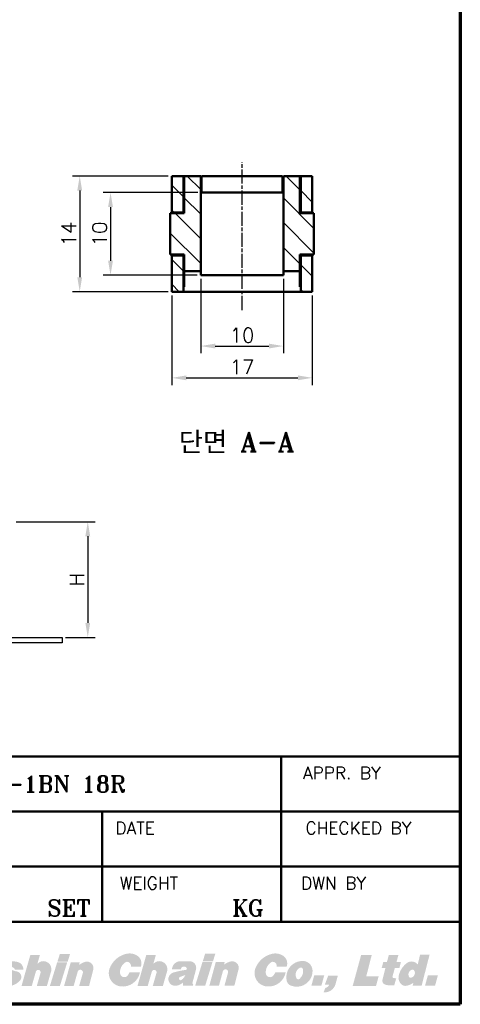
# Model space of a CAD drawing. Header units: millimetres. Extents: x 10 to 277, y 10 to 201.
# Tile 4 of 7: x 223 to 277, y 10 to 129. Entities that reach past the tile are written whole.
import ezdxf

# ---------------------------------------------------------------- set-up
doc = ezdxf.new("R2010")
doc.units = ezdxf.units.MM
doc.header["$LTSCALE"] = 0.3
doc.linetypes.add('CHAIN', pattern=[0.35429999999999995, 0.2362, -0.0295, 0.0591, -0.0295])
doc.layers.add('DIM', color=3, linetype='Continuous')
for name, color, linetype, lineweight in [('경계(ISO)', 7, 'Continuous', 70), ('기호(ISO)', 7, 'Continuous', 25), ('스케치 형상(ISO)', 7, 'Continuous', 25), ('외형선(ISO)', 7, 'Continuous', 50), ('제목(ISO)', 7, 'Continuous', 50), ('중심선(ISO)', 1, 'CHAIN', 25), ('해치 (ISO)', 3, 'Continuous', 18)]:
    doc.layers.add(name, color=color, linetype=linetype, lineweight=lineweight)
doc.styles.get("Standard").update_dxf_attribs({"font": 'romans.shx'})
doc.styles.add('주 문자 (ISO)', font='tahoma.ttf')
doc.styles.add('한신 주석 텍스트', font='RomanT.shx')
doc.dimstyles.new('ISO-25', dxfattribs={"dimscale": 0.7, "dimtxt": 2.5, "dimasz": 2.5, "dimexe": 1.25, "dimexo": 0.625, "dimtad": 1, "dimtxsty": 'Standard', "dimcen": 2.5, "dimclrt": 7, "dimadec": 0, "dimazin": 0, "dimtfac": 1, "dimtmove": 0, "dimatfit": 3, "dimfxl": 1, "dimarcsym": 0})

# ---------------------------------------------------------------- blocks, each defined once
blk = doc.blocks.new('*D225')
at = {"layer": 'Defpoints', "color": 0, "transparency": 16777216}
for p in [(241.7709061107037, 110.2563920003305), (230.6360966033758, 96.25639200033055), (241.7709061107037, 96.25639200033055)]:
    blk.add_point(p, dxfattribs=at)
at = {"layer": 'DIM', "color": 0, "lineweight": -2, "transparency": 16777216}
for p, q in [((241.3334061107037, 110.2563920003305), (229.7610966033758, 110.2563920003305)), ((230.6360966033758, 108.5063920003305), (230.6360966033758, 98.00639200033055)), ((241.3334061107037, 96.25639200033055), (229.7610966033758, 96.25639200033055))]:
    blk.add_line(p, q, dxfattribs=at)
at = {"layer": 'DIM', "color": 0, "transparency": 16777216}
for points in [[(230.3444299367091, 108.5063920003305), (230.9277632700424, 108.5063920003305), (230.6360966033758, 110.2563920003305)], [(230.3444299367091, 98.00639200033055), (230.9277632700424, 98.00639200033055), (230.6360966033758, 96.25639200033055)]]:
    blk.add_solid(points, dxfattribs=at)
at = {"layer": 'DIM', "color": 7, "transparency": 16777216, "insert": (229.3235966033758, 103.2563920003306), "char_height": 1.75, "attachment_point": 5, "rotation": 90}
blk.add_mtext('14', dxfattribs=at)
blk = doc.blocks.new('*D226')
at = {"layer": 'Defpoints', "color": 0, "transparency": 16777216}
for p in [(245.3709061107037, 108.2563920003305), (234.3621290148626, 98.25639200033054), (245.2709061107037, 98.25639200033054)]:
    blk.add_point(p, dxfattribs=at)
at = {"layer": 'DIM', "color": 0, "lineweight": -2, "transparency": 16777216}
for p, q in [((244.9334061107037, 108.2563920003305), (233.4871290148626, 108.2563920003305)), ((234.3621290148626, 106.5063920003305), (234.3621290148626, 100.0063920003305)), ((244.8334061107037, 98.25639200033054), (233.4871290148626, 98.25639200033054))]:
    blk.add_line(p, q, dxfattribs=at)
at = {"layer": 'DIM', "color": 0, "transparency": 16777216}
for points in [[(234.0704623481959, 106.5063920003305), (234.6537956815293, 106.5063920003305), (234.3621290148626, 108.2563920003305)], [(234.0704623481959, 100.0063920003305), (234.6537956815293, 100.0063920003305), (234.3621290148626, 98.25639200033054)]]:
    blk.add_solid(points, dxfattribs=at)
at = {"layer": 'DIM', "color": 7, "transparency": 16777216, "insert": (233.0496290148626, 103.2563920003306), "char_height": 1.75, "attachment_point": 5, "rotation": 90}
blk.add_mtext('10', dxfattribs=at)
blk = doc.blocks.new('*D227')
at = {"layer": 'Defpoints', "color": 0, "transparency": 16777216}
for p in [(241.7709061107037, 96.25639200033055), (258.7709061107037, 96.25639200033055), (258.7709061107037, 85.83197928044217)]:
    blk.add_point(p, dxfattribs=at)
at = {"layer": 'DIM', "color": 0, "lineweight": -2, "transparency": 16777216}
for p, q in [((241.7709061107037, 95.81889200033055), (241.7709061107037, 84.95697928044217)), ((258.7709061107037, 95.81889200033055), (258.7709061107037, 84.95697928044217)), ((243.5209061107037, 85.83197928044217), (257.0209061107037, 85.83197928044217))]:
    blk.add_line(p, q, dxfattribs=at)
at = {"layer": 'DIM', "color": 0, "transparency": 16777216}
for points in [[(243.5209061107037, 86.12364594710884), (243.5209061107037, 85.5403126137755), (241.7709061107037, 85.83197928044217)], [(257.0209061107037, 86.12364594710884), (257.0209061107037, 85.5403126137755), (258.7709061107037, 85.83197928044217)]]:
    blk.add_solid(points, dxfattribs=at)
at = {"layer": 'DIM', "color": 7, "transparency": 16777216, "insert": (250.2709061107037, 87.14447928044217), "char_height": 1.75, "attachment_point": 5}
blk.add_mtext('17', dxfattribs=at)
blk = doc.blocks.new('*D228')
at = {"layer": 'Defpoints', "color": 0, "transparency": 16777216}
for p in [(245.2709061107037, 98.25639200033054), (255.2709061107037, 98.25639200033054), (255.2709061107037, 89.67905395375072)]:
    blk.add_point(p, dxfattribs=at)
at = {"layer": 'DIM', "color": 0, "lineweight": -2, "transparency": 16777216}
for p, q in [((245.2709061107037, 97.81889200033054), (245.2709061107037, 88.80405395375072)), ((255.2709061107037, 97.81889200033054), (255.2709061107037, 88.80405395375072)), ((247.0209061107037, 89.67905395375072), (253.5209061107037, 89.67905395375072))]:
    blk.add_line(p, q, dxfattribs=at)
at = {"layer": 'DIM', "color": 0, "transparency": 16777216}
for points in [[(247.0209061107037, 89.9707206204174), (247.0209061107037, 89.38738728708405), (245.2709061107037, 89.67905395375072)], [(253.5209061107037, 89.9707206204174), (253.5209061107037, 89.38738728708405), (255.2709061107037, 89.67905395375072)]]:
    blk.add_solid(points, dxfattribs=at)
at = {"layer": 'DIM', "color": 7, "transparency": 16777216, "insert": (250.2709061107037, 90.99155395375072), "char_height": 1.75, "attachment_point": 5}
blk.add_mtext('10', dxfattribs=at)
blk = doc.blocks.new('*D229')
at = {"layer": 'Defpoints', "color": 0, "transparency": 16777216}
for p in [(222.4988362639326, 68.41340573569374), (228.4988362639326, 54.41340573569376), (231.6127890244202, 54.41340573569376)]:
    blk.add_point(p, dxfattribs=at)
at = {"layer": 'DIM', "color": 0, "lineweight": -2, "transparency": 16777216}
for p, q in [((222.9363362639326, 68.41340573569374), (232.4877890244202, 68.41340573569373)), ((231.6127890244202, 66.66340573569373), (231.6127890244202, 56.16340573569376)), ((228.9363362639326, 54.41340573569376), (232.4877890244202, 54.41340573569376))]:
    blk.add_line(p, q, dxfattribs=at)
at = {"layer": 'DIM', "color": 0, "transparency": 16777216}
for points in [[(231.3211223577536, 66.66340573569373), (231.9044556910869, 66.66340573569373), (231.6127890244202, 68.41340573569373)], [(231.3211223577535, 56.16340573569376), (231.9044556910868, 56.16340573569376), (231.6127890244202, 54.41340573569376)]]:
    blk.add_solid(points, dxfattribs=at)
at = {"layer": 'DIM', "color": 7, "transparency": 16777216, "insert": (230.3002890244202, 61.41340573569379), "char_height": 1.75, "attachment_point": 5, "rotation": 90}
blk.add_mtext('H', dxfattribs=at)

msp = doc.modelspace()

# ---------------------------------------------------------------- hatches: boundary and pattern name
at = {"layer": '해치 (ISO)'}
h = msp.add_hatch(dxfattribs=at)
h.set_pattern_fill('ANSI31', color=256, scale=16.93333333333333, angle=90, style=0)
h.set_pattern_definition([(135, (3.333332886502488, 3.333332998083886), (-1.496709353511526, -1.496709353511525), [])])
h.paths.add_polyline_path([(258.7709061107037, 110.2563920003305), (257.3709061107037, 110.2563920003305), (257.3709061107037, 105.8554880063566), (258.7709061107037, 105.8554880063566)])
h.paths.add_polyline_path([(257.3709061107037, 100.6572959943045), (257.3709061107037, 96.25639200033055), (258.7709061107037, 96.25639200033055), (258.7709061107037, 100.6572959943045)])
h.paths.add_polyline_path([(245.2709061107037, 110.2560562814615), (243.2709061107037, 110.2560562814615), (243.2709061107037, 105.7554518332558), (241.5709061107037, 105.7554518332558), (241.5709061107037, 100.7573321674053), (243.2709061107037, 100.7573321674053), (243.2709061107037, 98.75691424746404), (245.2709061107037, 98.75691424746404)])
h.paths.add_polyline_path([(257.2709061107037, 110.2560562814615), (255.2709061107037, 110.2560562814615), (255.2709061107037, 98.75691424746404), (257.2709061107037, 98.75691424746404), (257.2709061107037, 100.7573321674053), (258.9709061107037, 100.7573321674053), (258.9709061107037, 105.7554518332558), (257.2709061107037, 105.7554518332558)])
h.paths.add_polyline_path([(243.1709061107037, 110.2563920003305), (241.7709061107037, 110.2563920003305), (241.7709061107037, 105.8554880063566), (243.1709061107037, 105.8554880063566)])
h.paths.add_polyline_path([(243.1709061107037, 96.25639200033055), (243.1709061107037, 100.6572959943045), (241.7709061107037, 100.6572959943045), (241.7709061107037, 96.25639200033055)])
h = msp.add_hatch(color=7, dxfattribs=at)
edge = h.paths.add_edge_path()
edge.add_line((223.5921550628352, 12.2010090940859), (224.8321820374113, 12.2010090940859))
edge.add_line((224.8321820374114, 12.2010090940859), (225.332368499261, 13.95971108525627))
edge.add_arc((225.6151331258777, 13.87929095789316), 0.2939782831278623, -15.87610207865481, 164.1238979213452, ccw=False)
edge.add_line((225.8978977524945, 13.79887083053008), (225.443455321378, 12.2010090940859))
edge.add_line((225.4434553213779, 12.2010090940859), (226.6660481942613, 12.2010090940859))
edge.add_line((226.6660481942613, 12.2010090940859), (227.1218202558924, 13.80354593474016))
edge.add_arc((226.1000910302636, 14.24219127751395), 1.11190842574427, 336.7653479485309, 365.3220899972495)
edge.add_arc((226.2425878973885, 14.2554657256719), 0.9687945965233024, 5.322089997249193, 138.548224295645)
edge.add_line((225.5164635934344, 14.89679751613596), (225.8258675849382, 15.98469064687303))
edge.add_line((225.8258675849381, 15.98469064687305), (224.6682590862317, 15.98469064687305))
edge.add_line((224.6682590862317, 15.98469064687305), (223.5921550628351, 12.2010090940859))
for points in [[(227.9501692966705, 15.17383364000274), (229.1855932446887, 15.17383364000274), (229.462885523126, 16.0743666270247), (228.2274615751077, 16.0743666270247)], [(245.5230529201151, 15.21416096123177), (246.7584768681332, 15.21416096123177), (247.0357691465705, 16.11469394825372), (245.8003451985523, 16.11469394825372)], [(263.6461319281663, 12.2010090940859), (266.4692587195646, 12.2010090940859), (266.7969481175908, 13.40171001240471), (265.298971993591, 13.40171001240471), (265.9591705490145, 15.98469064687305), (264.6787557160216, 15.98469064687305)], [(227.0255593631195, 12.2010090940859), (228.2358563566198, 12.2010090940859), (229.1174307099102, 15.06400546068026), (227.9071337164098, 15.06400546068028)], [(245.8087399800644, 12.2413364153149), (244.5984429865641, 12.2413364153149), (245.4800173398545, 15.10433278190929), (246.6903143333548, 15.10433278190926)], [(258.6559566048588, 12.2413364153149), (259.8662075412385, 12.24133641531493), (260.2067848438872, 13.48926046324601), (258.9965339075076, 13.48926046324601)], [(273.6112500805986, 12.24133641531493), (272.4009991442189, 12.2413364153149), (272.7415764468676, 13.48926046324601), (273.9518273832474, 13.48926046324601)]]:
    msp.add_hatch(color=7, dxfattribs=at).paths.add_polyline_path(points)
h = msp.add_hatch(color=7, dxfattribs=at)
edge = h.paths.add_edge_path()
edge.add_line((236.8441892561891, 14.5607134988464), (238.0365510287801, 14.56071349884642))
edge.add_arc((236.9860171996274, 14.94618051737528), 1.119020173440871, 339.8506555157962, 415.660920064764)
edge.add_arc((236.6735099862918, 14.4887326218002), 1.673023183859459, 55.66092006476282, 102.5505225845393)
edge.add_arc((236.9334071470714, 13.3212849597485), 2.869050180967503, 102.5505225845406, 158.27268457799)
edge.add_arc((235.778404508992, 13.78155429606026), 1.625716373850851, 158.2726845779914, 262.4542726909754)
edge.add_arc((235.8427343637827, 14.26719271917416), 2.115596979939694, 262.4542726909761, 348.8612562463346)
edge.add_line((237.9184782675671, 13.85849010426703), (236.6574939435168, 13.85849010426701))
edge.add_arc((234.9420794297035, 14.6318174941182), 1.881670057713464, 322.4703846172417, 335.73363402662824, ccw=False)
edge.add_arc((236.0264356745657, 13.79887083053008), 0.5143264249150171, 185.5092623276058, 322.4703846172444, ccw=False)
edge.add_arc((236.9251317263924, 13.8855520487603), 1.417193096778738, 120.84471607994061, 185.5092623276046, ccw=False)
edge.add_arc((236.373124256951, 14.80991220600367), 0.340552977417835, 70.46878331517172, 120.8447160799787, ccw=False)
edge.add_arc((236.30591800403, 14.6204557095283), 0.5415764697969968, -6.333282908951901, 70.4687833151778, ccw=False)
h = msp.add_hatch(color=7, dxfattribs=at)
edge = h.paths.add_edge_path()
edge.add_line((237.6172445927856, 12.2010090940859), (238.8572715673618, 12.2010090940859))
edge.add_line((238.8572715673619, 12.2010090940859), (239.3574580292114, 13.95971108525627))
edge.add_arc((239.6402226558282, 13.87929095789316), 0.2939782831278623, -15.87610207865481, 164.1238979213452, ccw=False)
edge.add_line((239.9229872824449, 13.79887083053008), (239.4685448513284, 12.2010090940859))
edge.add_line((239.4685448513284, 12.2010090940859), (240.6911377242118, 12.2010090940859))
edge.add_line((240.6911377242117, 12.2010090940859), (241.1469097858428, 13.80354593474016))
edge.add_arc((240.1251805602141, 14.24219127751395), 1.11190842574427, 336.7653479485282, 365.3220899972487)
edge.add_arc((240.267677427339, 14.2554657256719), 0.9687945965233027, 5.322089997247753, 138.548224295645)
edge.add_line((239.5415531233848, 14.89679751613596), (239.8509571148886, 15.98469064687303))
edge.add_line((239.8509571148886, 15.98469064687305), (238.6933486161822, 15.98469064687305))
edge.add_line((238.6933486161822, 15.98469064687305), (237.6172445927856, 12.2010090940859))
h = msp.add_hatch(color=7, dxfattribs=at)
edge = h.paths.add_edge_path()
edge.add_line((254.2874907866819, 13.85849010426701), (255.5484751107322, 13.85849010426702))
edge.add_arc((253.4727312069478, 14.26719271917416), 2.115596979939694, 262.45427269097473, 348.8612562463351, ccw=False)
edge.add_arc((253.4084013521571, 13.78155429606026), 1.625716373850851, 158.2726845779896, 262.4542726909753, ccw=False)
edge.add_arc((254.5634039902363, 13.3212849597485), 2.869050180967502, 102.55052258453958, 158.2726845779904, ccw=False)
edge.add_arc((254.3035068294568, 14.4887326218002), 1.673023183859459, 55.66092006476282, 102.55052258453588, ccw=False)
edge.add_arc((254.6160140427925, 14.94618051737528), 1.119020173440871, -20.149344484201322, 55.660920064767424, ccw=False)
edge.add_line((255.6665478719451, 14.5607134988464), (254.474186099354, 14.56071349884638))
edge.add_arc((253.9359148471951, 14.6204557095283), 0.5415764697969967, 353.6667170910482, 430.4687833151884)
edge.add_arc((254.003121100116, 14.80991220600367), 0.340552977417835, 70.46878331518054, 120.8447160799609)
edge.add_arc((254.5551285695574, 13.8855520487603), 1.417193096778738, 120.8447160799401, 185.5092623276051)
edge.add_arc((253.6564325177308, 13.79887083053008), 0.514326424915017, 185.5092623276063, 322.4703846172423)
edge.add_arc((252.5720762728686, 14.6318174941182), 1.881670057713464, 322.4703846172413, 335.7336340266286)
h = msp.add_hatch(color=7, dxfattribs=at)
edge = h.paths.add_edge_path()
edge.add_line((267.3424591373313, 15.10229737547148), (267.1587064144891, 14.38337770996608))
edge.add_line((267.158706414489, 14.3833777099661), (267.611177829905, 14.3833777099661))
edge.add_line((267.6111778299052, 14.3833777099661), (267.2505827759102, 12.97257480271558))
edge.add_arc((267.7191886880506, 12.8528011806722), 0.4836705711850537, 165.662409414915, 251.3911960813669)
edge.add_arc((268.2090343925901, 14.30760872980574), 2.018732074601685, 251.3911960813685, 270)
edge.add_line((268.2090343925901, 12.28887665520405), (268.6769723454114, 12.28887665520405))
edge.add_line((268.6769723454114, 12.28887665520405), (268.9194354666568, 13.13523324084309))
edge.add_line((268.9194354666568, 13.13523324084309), (268.579595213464, 13.18498898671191))
edge.add_arc((268.5993886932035, 13.3201818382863), 0.136634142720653, 164.7348656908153, 261.6705490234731, ccw=False)
edge.add_line((268.467575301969, 13.35615570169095), (268.7479196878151, 14.38337770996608))
edge.add_line((268.7479196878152, 14.3833777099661), (269.2991897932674, 14.3833777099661))
edge.add_line((269.2991897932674, 14.3833777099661), (269.4829425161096, 15.1022973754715))
edge.add_line((269.4829425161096, 15.10229737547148), (268.9456068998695, 15.10229737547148))
edge.add_line((268.9456068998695, 15.10229737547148), (269.186425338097, 15.98469064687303))
edge.add_line((269.186425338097, 15.98469064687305), (268.0280533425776, 15.98469064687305))
edge.add_line((268.0280533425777, 15.98469064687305), (267.7872349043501, 15.10229737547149))
edge.add_line((267.78723490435, 15.10229737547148), (267.3424591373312, 15.10229737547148))
h = msp.add_hatch(color=7, dxfattribs=at)
edge = h.paths.add_edge_path(flags=0)
edge.add_arc((270.8867065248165, 13.94386601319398), 0.2527126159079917, 27.34228327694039, 108.5514228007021)
edge.add_arc((270.9988412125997, 13.60972767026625), 0.6051649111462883, 108.5514228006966, 206.0994410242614)
edge.add_arc((270.6591426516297, 13.4433151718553), 0.2268948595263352, 206.0994410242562, 280.5532295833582)
edge.add_arc((270.5940790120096, 13.79255610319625), 0.5821447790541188, 280.5532295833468, 387.3422832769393)
edge = h.paths.add_edge_path()
edge.add_line((270.906640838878, 12.2413364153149), (271.9864352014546, 12.24133641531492))
edge.add_line((271.9864352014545, 12.24133641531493), (272.9505373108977, 16.00620434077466))
edge.add_line((272.9505373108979, 16.00620434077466), (271.8032558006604, 16.00620434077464))
edge.add_line((271.8032558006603, 16.00620434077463), (271.5183551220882, 14.80991220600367))
edge.add_arc((270.7696294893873, 14.25145194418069), 0.9340599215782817, 36.7185598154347, 127.3581428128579)
edge.add_arc((271.823499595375, 12.87095808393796), 2.670840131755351, 127.3581428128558, 167.6690583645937)
edge.add_arc((270.2592604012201, 13.21290238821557), 1.069662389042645, 167.6690583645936, 229.9230846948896)
edge.add_arc((270.0207921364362, 12.92948053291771), 0.6992638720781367, 229.9230846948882, 280.231560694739)
edge.add_arc((269.7888469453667, 14.21451589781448), 2.005064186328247, 280.2315606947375, 306.9859048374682)
edge.add_line((270.9951307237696, 12.6129036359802), (270.906640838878, 12.24133641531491))
h = msp.add_hatch(color=7, dxfattribs=at)
edge = h.paths.add_edge_path()
edge.add_arc((222.0689504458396, 13.13197969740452), 0.2613128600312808, 165.4696428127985, 269.3199450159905)
edge.add_arc((222.068314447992, 13.07839832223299), 0.207727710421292, 269.3199450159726, 434.6146394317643)
edge.add_arc((223.1776279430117, 17.10975853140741), 3.973473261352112, 244.87448421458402, 254.6146394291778, ccw=False)
edge.add_arc((221.8076825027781, 14.18862534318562), 0.747055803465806, 127.0220652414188, 244.8744842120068, ccw=False)
edge.add_arc((222.5789371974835, 13.16595545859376), 2.027949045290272, 69.38153505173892, 127.02206524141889, ccw=False)
edge.add_arc((223.0761051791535, 14.48735624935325), 0.6161147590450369, 51.52788990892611, 69.38153505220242, ccw=False)
edge.add_arc((222.8503001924, 14.2031966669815), 0.9790673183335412, -0.06645623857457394, 51.527889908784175, ccw=False)
edge.add_line((223.829366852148, 14.20206106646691), (222.8045971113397, 14.20206106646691))
edge.add_arc((222.236483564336, 13.92935027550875), 0.630177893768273, 25.64234092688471, 62.04913768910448)
edge.add_arc((222.4542309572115, 14.33972220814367), 0.1656146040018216, 62.04913768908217, 242.0491376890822)
edge.add_arc((223.3240941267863, 15.979087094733), 2.021464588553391, 242.0491376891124, 261.0483130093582)
edge.add_arc((222.9046577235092, 13.31634001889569), 0.6741149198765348, -41.773389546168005, 81.04831300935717, ccw=False)
edge.add_arc((221.8957584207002, 14.2175572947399), 2.026915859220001, 254.6106971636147, 318.22661045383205, ccw=False)
edge.add_arc((221.5961634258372, 13.12909081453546), 0.8979710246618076, 175.6282231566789, 254.6106971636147, ccw=False)
edge.add_line((220.7008051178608, 13.19754124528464), (221.8159957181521, 13.19754124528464))
h = msp.add_hatch(color=7, dxfattribs=at)
edge = h.paths.add_edge_path()
edge.add_arc((230.7083080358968, 13.86132408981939), 0.324643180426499, 356.6459827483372, 524.1238979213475)
edge.add_line((230.3960482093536, 13.9501328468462), (229.9071738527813, 12.23120526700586))
edge.add_line((229.9071738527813, 12.23120526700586), (228.7448257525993, 12.23120526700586))
edge.add_line((228.7448257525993, 12.23120526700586), (229.5522382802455, 15.07014260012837))
edge.add_line((229.5522382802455, 15.07014260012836), (230.6245968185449, 15.07014260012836))
edge.add_line((230.6245968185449, 15.07014260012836), (230.5566304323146, 14.752966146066))
edge.add_arc((231.8500913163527, 13.1654299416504), 2.04775786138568, 105.45909696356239, 129.1717679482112, ccw=False)
edge.add_arc((231.5132606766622, 14.3833777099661), 0.7840919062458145, -14.337590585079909, 105.45909696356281, ccw=False)
edge.add_line((232.2729308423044, 14.18920933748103), (231.772473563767, 12.23120526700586))
edge.add_line((231.772473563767, 12.23120526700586), (230.5741804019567, 12.23120526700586))
edge.add_line((230.5741804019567, 12.23120526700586), (231.0323951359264, 13.84233077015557))
h = msp.add_hatch(color=7, dxfattribs=at)
edge = h.paths.add_edge_path(flags=0)
edge.add_arc((242.2089517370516, 13.97900571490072), 1.271721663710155, 306.1770774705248, 339.9442206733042)
edge.add_line((243.4035551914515, 13.5428880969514), (242.7678011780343, 13.31253531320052))
edge.add_arc((242.8379958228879, 13.1188040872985), 0.2060560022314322, 109.9169737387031, 306.1770774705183)
edge = h.paths.add_edge_path()
edge.add_arc((243.9164603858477, 14.41172104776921), 0.8100639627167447, 345.0000000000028, 450)
edge.add_line((243.9164603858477, 15.22178501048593), (242.8431481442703, 15.22178501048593))
edge.add_arc((242.8431481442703, 14.17061865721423), 1.051166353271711, 90, 175.5251169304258)
edge.add_line((241.7951861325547, 14.25263282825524), (242.8823113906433, 14.25263282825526))
edge.add_arc((243.2473726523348, 14.21184747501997), 0.3673325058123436, 22.510015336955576, 173.6252393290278, ccw=False)
edge.add_arc((243.4642829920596, 14.30173910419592), 0.1325334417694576, -81.62602272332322, 22.51001533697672, ccw=False)
edge.add_arc((245.3004492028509, 1.828046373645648), 12.47557968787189, 98.3739772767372, 105.54587444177)
edge.add_arc((242.1776163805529, 13.05370795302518), 0.8236458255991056, 105.5458744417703, 281.2817095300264)
edge.add_arc((242.0038015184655, 13.92501383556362), 1.712119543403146, 281.2817095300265, 311.9634611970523)
edge.add_line((243.1486214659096, 12.65193072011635), (243.1486214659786, 12.26331657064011))
edge.add_line((243.1486214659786, 12.2633165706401), (244.3313515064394, 12.2633165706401))
edge.add_line((244.3313515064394, 12.2633165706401), (244.3737747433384, 12.42164224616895))
edge.add_arc((244.4117533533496, 12.56338034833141), 0.1467380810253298, 165.0000000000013, 254.9999999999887, ccw=False)
edge.add_line((244.2700152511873, 12.60135895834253), (244.698922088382, 14.20206106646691))
h = msp.add_hatch(color=7, dxfattribs=at)
edge = h.paths.add_edge_path()
edge.add_line((247.0948038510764, 15.11891811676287), (248.1671623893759, 15.11891811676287))
edge.add_line((248.1671623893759, 15.11891811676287), (248.0991960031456, 14.80174166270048))
edge.add_arc((249.3634354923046, 13.19083794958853), 2.04775786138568, 102.67578741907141, 128.124872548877, ccw=False)
edge.add_arc((249.0861443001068, 14.42370503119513), 0.7840919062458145, -14.33759058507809, 102.67578741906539, ccw=False)
edge.add_line((249.845814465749, 14.22953665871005), (249.3453571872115, 12.27153258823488))
edge.add_line((249.3453571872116, 12.27153258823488), (248.1470640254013, 12.27153258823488))
edge.add_line((248.1470640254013, 12.27153258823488), (248.5880729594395, 13.88745252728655))
edge.add_arc((248.2643891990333, 13.91239281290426), 0.3246431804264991, 355.5939858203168, 524.7348656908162)
edge.add_line((247.9512001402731, 13.99786683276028), (247.4800574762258, 12.27153258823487))
edge.add_line((247.4800574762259, 12.27153258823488), (246.3177093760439, 12.27153258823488))
edge.add_line((246.3177093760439, 12.27153258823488), (247.0948038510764, 15.11891811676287))
h = msp.add_hatch(color=7, dxfattribs=at)
edge = h.paths.add_edge_path(flags=0)
edge.add_arc((257.0698853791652, 13.27044265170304), 0.2425518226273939, 206.8671796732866, 308.4014125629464)
edge.add_arc((256.4895581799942, 14.00259627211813), 1.176804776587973, 308.4014125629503, 371.1188355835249)
edge.add_arc((257.3772664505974, 14.17706079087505), 0.2721148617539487, 11.11883558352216, 118.2068095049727)
edge.add_arc((257.6939574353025, 13.58660311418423), 0.9421398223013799, 118.2068095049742, 206.8671796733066)
edge = h.paths.add_edge_path()
edge.add_arc((256.397317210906, 12.97266680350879), 0.7328839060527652, 193.9185153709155, 245.2402045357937)
edge.add_arc((256.8896615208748, 14.04016411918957), 1.90844906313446, 245.2402045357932, 361.4115331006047)
edge.add_arc((257.607084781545, 14.05784206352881), 1.190808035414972, 1.411533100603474, 89.82538728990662)
edge.add_arc((257.6046894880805, 13.27187533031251), 1.976778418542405, 89.82538728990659, 193.9185153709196)
h = msp.add_hatch(color=7, dxfattribs=at)
edge = h.paths.add_edge_path()
edge.add_line((260.6958686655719, 13.47806635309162), (261.8577909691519, 13.47806635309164))
edge.add_line((261.8577909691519, 13.47806635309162), (261.5752083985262, 12.44264331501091))
edge.add_arc((260.2707883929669, 12.79863921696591), 1.352125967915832, 264.33877723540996, 344.73486569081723, ccw=False)
edge.add_line((260.1374061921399, 11.45310816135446), (260.3351284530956, 11.98036753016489))
edge.add_arc((260.1893300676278, 12.64482328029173), 0.6802636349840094, 282.3760056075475, 338.4014193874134)
edge.add_line((260.8218294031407, 12.39441720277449), (260.289500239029, 12.39441720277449))
edge.add_line((260.2895002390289, 12.39441720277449), (260.6958686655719, 13.47806635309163))

# ---------------------------------------------------------------- linework, layer by layer
at = {"layer": '경계(ISO)'}
for p, q in [((276.6666662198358, 194.6666663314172), (276.6666662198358, 9.999999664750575)), ((276.6666662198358, 9.999999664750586), (9.999999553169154, 9.999999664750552))]:
    msp.add_line(p, q, dxfattribs=at)
at = {"layer": '스케치 형상(ISO)'}
for p, q in [((158.4988362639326, 54.41340573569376), (228.4988362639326, 54.41340573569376)), ((228.4988362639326, 53.74673906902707), (158.4988362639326, 53.74673906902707)), ((228.4988362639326, 54.41340573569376), (228.4988362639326, 53.74673906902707))]:
    msp.add_line(p, q, dxfattribs=at)
at = {"layer": '외형선(ISO)'}
for p, q in [((243.1709061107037, 110.2563920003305), (241.7709061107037, 110.2563920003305)), ((241.7709061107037, 110.2563920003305), (241.7709061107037, 105.8554880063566)), ((243.1709061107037, 105.8554880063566), (243.1709061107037, 110.2563920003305)), ((243.2709061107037, 110.2563920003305), (243.1709061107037, 110.2563920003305)), ((243.1709061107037, 109.6626389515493), (243.2709061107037, 109.6626389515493)), ((245.2709061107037, 110.2563920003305), (243.2709061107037, 110.2563920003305)), ((243.2709061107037, 110.2563920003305), (243.2709061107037, 110.2560562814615)), ((245.2709061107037, 110.2560562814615), (243.2709061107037, 110.2560562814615)), ((243.2709061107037, 110.2560562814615), (243.2709061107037, 105.7554518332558)), ((245.2709061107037, 110.2560562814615), (245.2709061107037, 110.2563920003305)), ((245.2709061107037, 98.75691424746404), (245.2709061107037, 110.2560562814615)), ((245.3709061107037, 110.2563920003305), (255.1709061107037, 110.2563920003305)), ((245.3709061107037, 110.2563920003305), (245.3709061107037, 108.2563920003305)), ((255.1709061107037, 110.2563920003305), (255.1709061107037, 108.2563920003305)), ((255.2709061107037, 110.2563920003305), (257.2709061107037, 110.2563920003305)), ((255.2709061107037, 110.2560562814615), (255.2709061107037, 110.2563920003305)), ((257.2709061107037, 110.2560562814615), (255.2709061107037, 110.2560562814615)), ((255.2709061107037, 110.2560562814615), (255.2709061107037, 98.75691424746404)), ((257.2709061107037, 110.2563920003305), (257.2709061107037, 110.2560562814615)), ((257.2709061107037, 110.2563920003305), (257.3709061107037, 110.2563920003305)), ((257.2709061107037, 105.7554518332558), (257.2709061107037, 110.2560562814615)), ((257.3709061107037, 109.6626389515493), (257.2709061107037, 109.6626389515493)), ((258.7709061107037, 110.2563920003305), (257.3709061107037, 110.2563920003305)), ((257.3709061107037, 110.2563920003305), (257.3709061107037, 105.8554880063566)), ((258.7709061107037, 105.8554880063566), (258.7709061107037, 110.2563920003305)), ((243.2709061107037, 108.6388507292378), (243.1709061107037, 108.6388507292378)), ((257.3709061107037, 108.6388507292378), (257.2709061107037, 108.6388507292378)), ((245.3709061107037, 108.2563920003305), (255.1709061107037, 108.2563920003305)), ((241.5709061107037, 105.7563920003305), (241.5709061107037, 105.7554518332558)), ((241.5709061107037, 105.7563920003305), (243.2709061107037, 105.7563920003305)), ((241.5709061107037, 105.7554518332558), (241.5709061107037, 100.7573321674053)), ((243.2709061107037, 105.7554518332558), (241.5709061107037, 105.7554518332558)), ((241.7709061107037, 105.8554880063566), (243.1709061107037, 105.8554880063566)), ((241.7709061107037, 105.8554880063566), (241.7709061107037, 105.7563920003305)), ((243.1709061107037, 105.7563920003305), (243.1709061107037, 105.8554880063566)), ((257.2709061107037, 105.7563920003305), (258.9709061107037, 105.7563920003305)), ((258.9709061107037, 105.7554518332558), (257.2709061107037, 105.7554518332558)), ((257.3709061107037, 105.8554880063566), (258.7709061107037, 105.8554880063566)), ((257.3709061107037, 105.7563920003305), (257.3709061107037, 105.8554880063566)), ((258.7709061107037, 105.8554880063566), (258.7709061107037, 105.7563920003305)), ((258.9709061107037, 105.7563920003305), (258.9709061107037, 105.7554518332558)), ((258.9709061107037, 100.7573321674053), (258.9709061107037, 105.7554518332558)), ((241.5709061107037, 100.7573321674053), (243.2709061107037, 100.7573321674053)), ((241.5709061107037, 100.7573321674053), (241.5709061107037, 100.7563920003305)), ((241.5709061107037, 100.7563920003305), (243.2709061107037, 100.7563920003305)), ((241.7709061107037, 100.7563920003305), (241.7709061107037, 100.6572959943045)), ((243.1709061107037, 100.6572959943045), (241.7709061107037, 100.6572959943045)), ((241.7709061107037, 100.6572959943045), (241.7709061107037, 96.25639200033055)), ((243.1709061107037, 100.6572959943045), (243.1709061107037, 100.7563920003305)), ((243.1709061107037, 96.25639200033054), (243.1709061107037, 100.6572959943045)), ((243.2709061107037, 100.7573321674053), (243.2709061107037, 98.75691424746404)), ((257.2709061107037, 98.75691424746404), (257.2709061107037, 100.7573321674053)), ((257.2709061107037, 100.7573321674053), (258.9709061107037, 100.7573321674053)), ((257.2709061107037, 100.7563920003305), (258.9709061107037, 100.7563920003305)), ((257.3709061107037, 100.6572959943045), (257.3709061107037, 100.7563920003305)), ((257.3709061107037, 100.6572959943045), (257.3709061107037, 96.25639200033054)), ((258.7709061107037, 100.6572959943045), (257.3709061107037, 100.6572959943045)), ((258.7709061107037, 100.7563920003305), (258.7709061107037, 100.6572959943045)), ((258.7709061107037, 96.25639200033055), (258.7709061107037, 100.6572959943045)), ((258.9709061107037, 100.7573321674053), (258.9709061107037, 100.7563920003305)), ((243.1709061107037, 97.87393327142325), (243.2709061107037, 97.87393327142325)), ((243.2709061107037, 98.75691424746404), (245.2709061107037, 98.75691424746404)), ((243.2709061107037, 98.75639200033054), (243.2709061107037, 98.75691424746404)), ((243.2709061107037, 98.75639200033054), (245.2709061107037, 98.75639200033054)), ((243.2709061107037, 98.75639200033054), (243.2709061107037, 96.85014504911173)), ((245.2709061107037, 98.75691424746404), (245.2709061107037, 98.75639200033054)), ((245.2709061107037, 98.25639200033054), (245.2709061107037, 98.75639200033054)), ((245.2709061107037, 98.25639200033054), (255.2709061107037, 98.25639200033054)), ((255.2709061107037, 98.75691424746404), (257.2709061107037, 98.75691424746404)), ((255.2709061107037, 98.75691424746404), (255.2709061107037, 98.75639200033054)), ((255.2709061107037, 98.25639200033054), (255.2709061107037, 98.75639200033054)), ((257.2709061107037, 98.75639200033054), (255.2709061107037, 98.75639200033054)), ((257.2709061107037, 98.75639200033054), (257.2709061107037, 98.75691424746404)), ((257.2709061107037, 98.75639200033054), (257.2709061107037, 96.85014504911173)), ((257.2709061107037, 97.87393327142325), (257.3709061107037, 97.87393327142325)), ((243.2709061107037, 96.85014504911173), (243.1709061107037, 96.85014504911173)), ((257.2709061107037, 96.85014504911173), (257.3709061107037, 96.85014504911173)), ((241.7709061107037, 96.25639200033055), (243.1709061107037, 96.25639200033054)), ((243.1709061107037, 96.25639200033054), (257.3709061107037, 96.25639200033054)), ((257.3709061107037, 96.25639200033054), (258.7709061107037, 96.25639200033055))]:
    msp.add_line(p, q, dxfattribs=at)
at = {"layer": '제목(ISO)'}
for p, q in [((189.9999995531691, 39.99999966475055), (276.6666662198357, 39.9999996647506)), ((254.9999995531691, 39.99999966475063), (254.9999995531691, 19.99999966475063)), ((276.6666662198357, 39.9999996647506), (276.6666662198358, 9.99999966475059)), ((189.9999995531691, 33.33333299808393), (276.6666662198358, 33.33333299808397)), ((233.3333328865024, 33.33333299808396), (233.3333328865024, 19.99999966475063)), ((189.9999995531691, 26.66666633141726), (276.6666662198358, 26.66666633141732)), ((189.9999995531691, 19.9999996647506), (276.6666662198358, 19.99999966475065)), ((276.6666662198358, 9.99999966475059), (189.9999995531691, 9.999999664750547))]:
    msp.add_line(p, q, dxfattribs=at)
at = {"layer": '중심선(ISO)', "linetype": 'CHAIN', "ltscale": 23.99096870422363}
msp.add_line((250.2709061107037, 94.0405177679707), (250.2709061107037, 111.9227229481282), dxfattribs=at)

# ---------------------------------------------------------------- texts
at = {"layer": '기호(ISO)', "color": 2, "insert": (242.6185207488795, 76.72846485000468), "char_height": 2.333333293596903, "attachment_point": 7, "style": '한신 주석 텍스트'}
msp.add_mtext('단면 A-A', dxfattribs=at)
at = {"layer": '제목(ISO)', "attachment_point": 5, "style": '주 문자 (ISO)'}
for s, insert, char_height in [('{\\fRomanT|b0|i0|c0|p2;APPR. BY}', (262.3333328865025, 37.9999996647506), 1.5), ('{\\fRomanT|b0|i0|c0|p2;HSP 0130-1BN 18R}', (221.9999995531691, 36.66666633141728), 2), ('{\\fRomanT|b0|i0|c0|p2;DATE}', (237.3333328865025, 31.33333299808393), 1.5), ('{\\fRomanT|b0|i0|c0|p2;CHECKED BY}', (264.3333328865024, 31.33333299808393), 1.5), ('{\\fRomanT|b0|i0|c0|p2;WEIGHT}', (238.9999995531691, 24.66666633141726), 1.5), ('{\\fRomanT|b0|i0|c0|p2;DWN BY}', (261.3333328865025, 24.66666633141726), 1.5), ('{\\fRomanT|b0|i0|c0|p2;SET}', (229.3333328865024, 21.66666633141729), 2), ('{\\fRomanT|b0|i0|c0|p2;KG}', (250.9999995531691, 21.66666633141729), 2)]:
    msp.add_mtext(s, dxfattribs=dict(at, insert=insert, char_height=char_height))

# ---------------------------------------------------------------- dimensions: what is measured, and where the dimension line sits
at = {"layer": 'DIM'}
for base, p1, p2, picture, middle in [((230.6360966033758, 96.25639200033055), (241.7709061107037, 110.2563920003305), (241.7709061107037, 96.25639200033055), '*D225', (229.3235966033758, 103.2563920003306)), ((234.3621290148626, 98.25639200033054), (245.3709061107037, 108.2563920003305), (245.2709061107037, 98.25639200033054), '*D226', (233.0496290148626, 103.2563920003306))]:
    dim = msp.add_linear_dim(base=base, p1=p1, p2=p2, angle=90, dimstyle='ISO-25', dxfattribs=at)
    dim.commit()
    dim.dimension.update_dxf_attribs({"geometry": picture, "text_midpoint": middle})
for base, p1, p2, picture, middle in [((255.2709061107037, 89.67905395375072), (245.2709061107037, 98.25639200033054), (255.2709061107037, 98.25639200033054), '*D228', (250.2709061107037, 90.99155395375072)), ((258.7709061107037, 85.83197928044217), (241.7709061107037, 96.25639200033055), (258.7709061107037, 96.25639200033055), '*D227', (250.2709061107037, 87.14447928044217))]:
    dim = msp.add_linear_dim(base=base, p1=p1, p2=p2, dimstyle='ISO-25', dxfattribs=at)
    dim.commit()
    dim.dimension.update_dxf_attribs({"geometry": picture, "text_midpoint": middle})
dim = msp.add_linear_dim(base=(231.6127890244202, 54.41340573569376), p1=(222.4988362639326, 68.41340573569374), p2=(228.4988362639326, 54.41340573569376), angle=90, text='H', dimstyle='ISO-25', dxfattribs=at)
dim.commit()
dim.dimension.update_dxf_attribs({"geometry": '*D229', "text_midpoint": (230.3002890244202, 61.41340573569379)})

doc.saveas('drawing.dxf')
